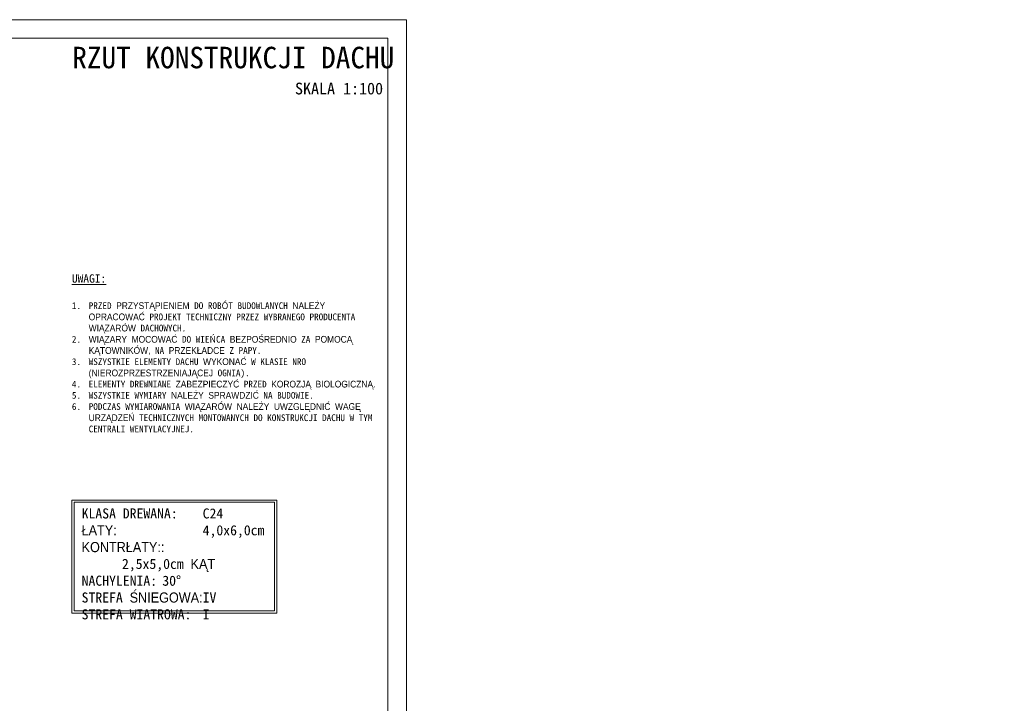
# Model space of a CAD drawing. Header units: millimetres. Extents: x -6343 to 9945, y -9929 to 237.
# Tile 20 of 43: x -3008 to -80, y -8066 to -6032. Entities that reach past the tile are written whole.
import ezdxf

# ---------------------------------------------------------------- set-up
doc = ezdxf.new("R2010")
doc.units = ezdxf.units.MM
for name, color, linetype, lineweight in [('_k_opis', 7, 'Continuous', 13), ('_k_tabela', 7, 'Continuous', 13), ('_k_widok', 7, 'Continuous', 18), ('_k_wymiar', 7, 'Continuous', 9)]:
    doc.layers.add(name, color=color, linetype=linetype, lineweight=lineweight)
doc.styles.add('GENERATED_STYLE_1', font='MS Gothic.ttf')
doc.styles.add('Katarzyna', font='MS Gothic.ttf')

msp = doc.modelspace()

# ---------------------------------------------------------------- linework, layer by layer
at = {"layer": '_k_opis'}
for points in [[(-6057.81, -6031.93), (-1857.81, -6031.93), (-1857.81, -9001.93), (-6057.81, -9001.93)], [(-5867.81, -6086.93), (-1912.81, -6086.93), (-1912.81, -8946.93), (-5867.81, -8946.93)]]:
    msp.add_lwpolyline(points, close=True, dxfattribs=at)
at = {"layer": '_k_wymiar', "ltscale": 0.1}
for points in [[(-2852.81, -7460.94), (-2243.78, -7460.94), (-2243.78, -7797.25), (-2852.81, -7797.25)], [(-2846.33, -7467.42), (-2250.26, -7467.42), (-2250.26, -7790.77), (-2846.33, -7790.77)]]:
    msp.add_lwpolyline(points, close=True, dxfattribs=at)

# ---------------------------------------------------------------- texts
at = {"layer": '_k_opis', "ltscale": 5, "insert": (-2988.68, -6112.56), "char_height": 16, "attachment_point": 1, "style": 'Katarzyna'}
msp.add_mtext_dynamic_manual_height_columns('\\pi136.89;{\\fMS Gothic|b1|i0|c238|p49;\\H4x;RZUT KONSTRUKCJI DACHU\\P\\pi799.44;\\H0.54687x;SKALA 1:100}', width=1047.4384, gutter_width=25, heights=[0], dxfattribs=at)
at = {"layer": '_k_tabela', "insert": (-2852.81, -6789.28), "char_height": 25, "width": 902.2103, "attachment_point": 1, "style": 'GENERATED_STYLE_1'}
msp.add_mtext('\\A1;{\\fMS Gothic|b1|i0|c238|p49;\\LUWAGI:\\P\\fMS Gothic|b0|i0|c238|p49;\\P\\pi-50,l50,t50;\\H0.8x;\\l1.^IPRZED PRZYSTĄPIENIEM DO ROBÓT BUDOWLANYCH NALEŻY OPRACOWAĆ PROJEKT TECHNICZNY PRZEZ WYBRANEGO PRODUCENTA WIĄZARÓW DACHOWYCH.\\P2.^IWIĄZARY MOCOWAĆ DO WIEŃCA BEZPOŚREDNIO ZA POMOCĄ KĄTOWNIKÓW, NA PRZEKŁADCE Z PAPY. \\P3.^IWSZYSTKIE ELEMENTY DACHU WYKONAĆ W KLASIE NRO (NIEROZPRZESTRZENIAJĄCEJ OGNIA).\\P4.^IELEMENTY DREWNIANE ZABEZPIECZYĆ PRZED KOROZJĄ BIOLOGICZNĄ.\\P5.^IWSZYSTKIE WYMIARY NALEŻY SPRAWDZIĆ NA BUDOWIE. \\P6.^IPODCZAS WYMIAROWANIA WIĄZARÓW NALEŻY UWZGLĘDNIĆ WAGĘ URZĄDZEŃ TECHNICZNYCH MONTOWANYCH DO KONSTRUKCJI DACHU W TYM CENTRALI WENTYLACYJNEJ.  }', dxfattribs=at)
at = {"layer": '_k_widok', "ltscale": 0.1, "insert": (-2823.87, -7485.74), "char_height": 30, "attachment_point": 1, "style": 'GENERATED_STYLE_1'}
msp.add_mtext_dynamic_manual_height_columns('\\A1;KLASA DREWANA{\\fMS Gothic|b0|i0|c128|p49;: ^I}C24\\PŁATY:^I^I^I4,0x6,0cm\\PKONTRŁATY:: ^I^I2,5x5,0cm{\\fMS Gothic|b0|i0|c128|p49; }KĄT NACHYLENIA:^I30{\\A0;\\fMS Gothic|b0|i0|c128|p49;%%D\\A1;\\P}STREFA ŚNIEGOWA:^IIV\\PSTREFA WIATROWA:^II', width=569.6838, gutter_width=1000, heights=[0], dxfattribs=at)

doc.saveas('drawing.dxf')
